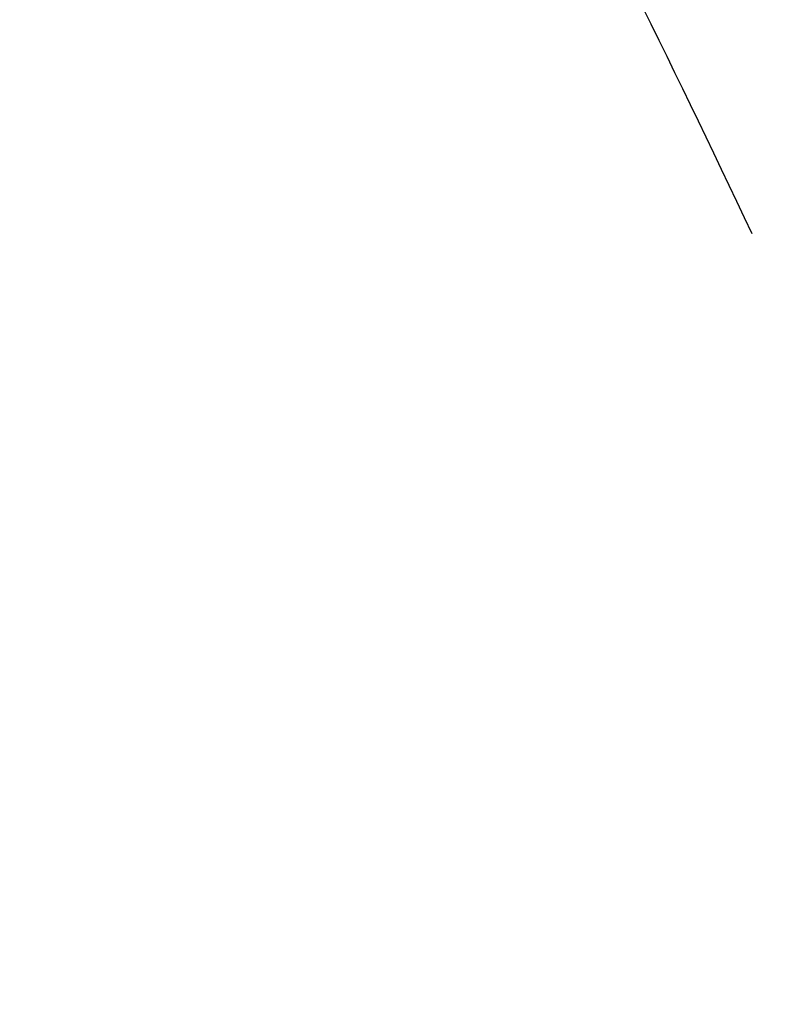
# Model space of a CAD drawing. Header units: millimetres. Extents: x -170 to 170, y -620 to 0.
# Tile 123 of 256: x -131.198 to -130.528, y -141.656 to -140.786. Entities that reach past the tile are written whole.
import ezdxf

# ---------------------------------------------------------------- set-up
doc = ezdxf.new("R2010")
doc.units = ezdxf.units.MM
doc.header["$MEASUREMENT"] = 0
doc.layers.add('Predefinito', color=7, linetype='Continuous', true_color=0x000000)

msp = doc.modelspace()

# ---------------------------------------------------------------- linework, layer by layer
at = {"layer": 'Predefinito'}
for points, knots in [([(-130.58509, -132.12891, 37.50689), (-130.61157, -132.19346, 37.40911), (-130.63799, -132.25777, 37.31115), (-130.69069, -132.38589, 37.11493), (-130.71698, -132.4497, 37.01667), (-130.79553, -132.64018, 36.72171), (-130.8476, -132.76614, 36.52451), (-131.00262, -133.14035, 35.93225), (-131.10473, -133.38572, 35.5353), (-131.30609, -133.86801, 34.73802), (-131.40531, -134.10486, 34.33789), (-131.55208, -134.45432, 33.7346), (-131.60057, -134.56963, 33.53337), (-131.6968, -134.79822, 33.13011), (-131.74454, -134.91149, 32.9281), (-131.98056, -135.47112, 31.91927), (-132.16364, -135.90382, 31.10464), (-132.42903, -136.53092, 29.87161), (-132.51562, -136.73553, 29.46037), (-132.6855, -137.13727, 28.63503), (-132.76875, -137.33434, 28.22112), (-133.17426, -138.29644, 26.15575), (-133.47179, -139.00926, 24.48183), (-133.87533, -139.99725, 21.93381), (-134.00181, -140.31074, 21.08499), (-134.18033, -140.76078, 19.80422), (-134.23782, -140.90702, 19.37729), (-134.34892, -141.1926, 18.52177), (-134.40251, -141.33194, 18.09336), (-134.65997, -142.00909, 15.95407), (-134.83547, -142.49613, 14.22975), (-135.05158, -143.14652, 11.61786), (-135.11541, -143.34877, 10.74852), (-135.19913, -143.63185, 9.44005), (-135.22497, -143.72261, 9.00428), (-135.27261, -143.89724, 8.13211), (-135.2944, -143.98108, 7.69588), (-135.39312, -144.38295, 5.5146), (-135.43975, -144.65029, 3.76473), (-135.46734, -145.07472, 0.24746), (-135.44851, -145.2309, -1.50824), (-135.39621, -145.33112, -3.27214)], [-0.00000006, -0.00000006, -0.00000006, -0.00000006, 0.00036354, 0.00036354, 0.000727, 0.000727, 0.00145263, 0.00145263, 0.00289887, 0.00289887, 0.00433826, 0.00433826, 0.00505549, 0.00505549, 0.00577129, 0.00577129, 0.00861983, 0.00861983, 0.01003492, 0.01003492, 0.01144549, 0.01144549, 0.01704005, 0.01704005, 0.01980735, 0.01980735, 0.02118459, 0.02118459, 0.02255805, 0.02255805, 0.02802129, 0.02802129, 0.03073159, 0.03073159, 0.03208141, 0.03208141, 0.03342781, 0.03342781, 0.03880166, 0.03880166, 0.0441515, 0.0441515, 0.0441515, 0.0441515]), ([(-136.84905, -141.27401, -41.79288), (-134.71658, -170.85259, -41.64673), (-133.08664, -200.46298, -41.49062), (-131.95934, -230.09084, -41.32363), (-130.31267, -273.36892, -41.07969), (-129.73847, -316.68429, -40.8125), (-130.23747, -359.99229, -40.52023), (-130.73648, -403.30029, -40.22795), (-132.30868, -446.60093, -39.91057), (-134.95542, -489.8494, -39.56746), (-137.52243, -531.79526, -39.2347), (-141.10024, -573.69206, -38.87772), (-145.69053, -615.49865, -38.49737)], [41.02306, 41.02306, 41.02306, 41.02306, 130.063845, 130.063845, 130.063845, 260.12769, 260.12769, 260.12769, 390.191534, 390.191534, 390.191534, 516.337938, 516.337938, 516.337938, 516.337938])]:
    msp.add_open_spline(points, degree=3, knots=knots, dxfattribs=at)
for points, weights in [([(-129.84507, -140.12007, -38.09573), (-142.28326, -112.24289, -31.69965), (-137.14351, -141.62119, -40.82404)], [0.999999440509, 0.12720822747, 0.999999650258]), ([(-130.55024, -140.97471, -35.64452), (-142.55532, -113.41089, -29.89887), (-137.90452, -142.50495, -38.1937)], [0.99999969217, 0.129579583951, 1.00000000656])]:
    msp.add_rational_spline(points, weights, degree=2, dxfattribs=at)

doc.saveas('drawing.dxf')
